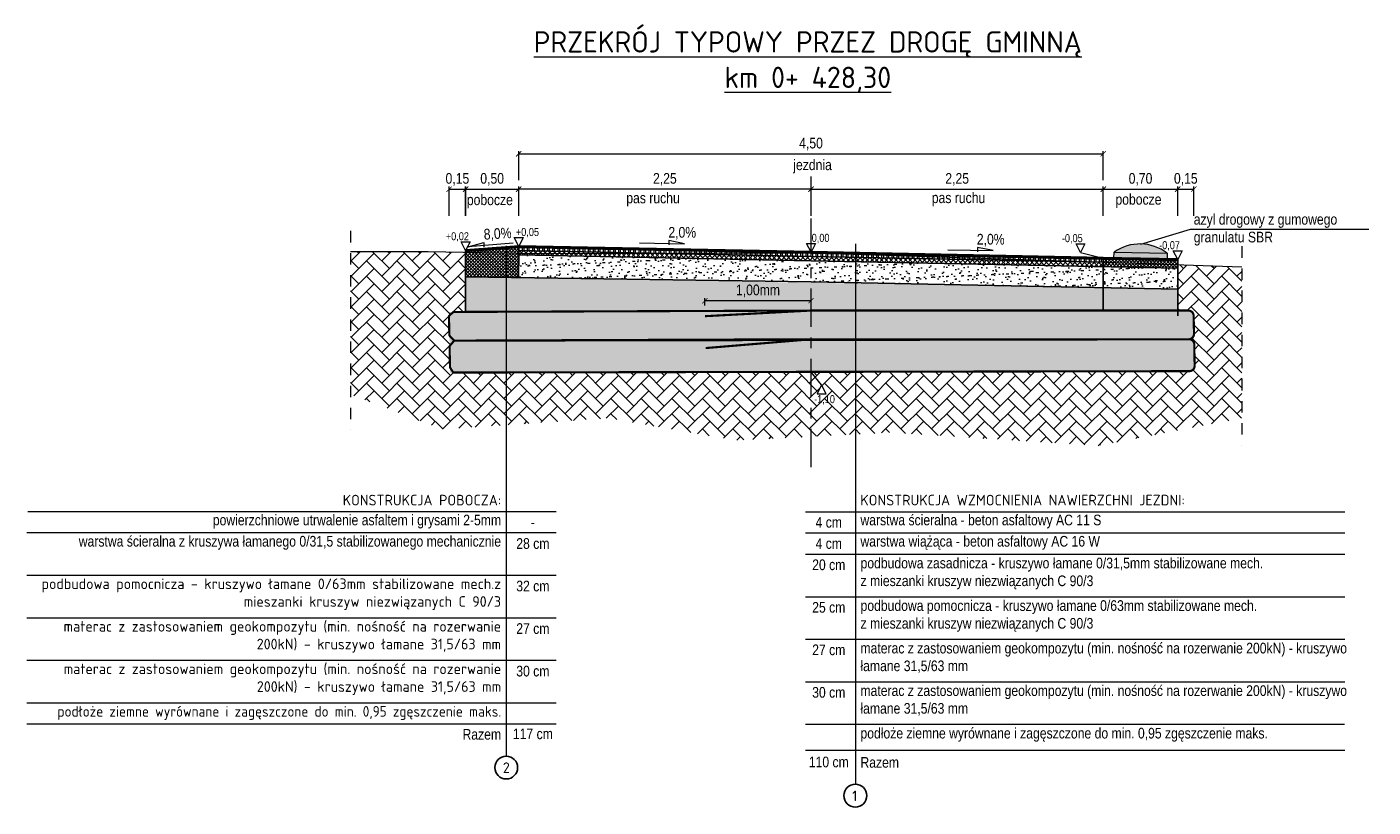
# Model space of a CAD drawing. Extents: x -12 to 1660, y -1442 to 174.
# Tile 1 of 4: x 837 to 850, y -752 to -745. Entities that reach past the tile are written whole.
import ezdxf
from ezdxf.lldxf.tags import DXFTag

# ---------------------------------------------------------------- set-up
doc = ezdxf.new("R2010")
doc.units = 0
doc.header["$LTSCALE"] = 0.3
doc.linetypes.add('ACAD_ISO02W100', pattern=[15, 12, -3])
doc.linetypes.add('ACAD_ISO10W100', pattern=[18, 12, -3, 0, -3])
doc.layers.get('0').update_dxf_attribs({"lineweight": 9})
for name, color, linetype, lineweight in [('0 P opisy', 7, 'Continuous', 20), ('D_hatch', 8, 'Continuous', 9), ('D_szczegół', 1, 'Continuous', 20), ('istn. teren', 252, 'Continuous', 18), ('PP_teren', 252, 'Continuous', 15), ('proj. cięka', 1, 'Continuous', 25), ('proj.gruba', 1, 'Continuous', 50), ('WYMIARY', 7, 'Continuous', 9)]:
    doc.layers.add(name, color=color, linetype=linetype, lineweight=lineweight)
doc.layers.add('MX SZCZEGÓŁY WYMIAROWANIW', color=7, linetype='Continuous')
doc.styles.add('TECHNICZNY', font='txt')
tags = doc.linetypes.add('DASHED', pattern=[0.75, 0.5, -0.25]).pattern_tags.tags
tags[6:7] = [DXFTag(74, 4), DXFTag(75, 0), DXFTag(340, '0'), DXFTag(46, 1.0), DXFTag(50, 0.0), DXFTag(44, 0.0), DXFTag(45, 0.0)]
tags[4:5] = [DXFTag(74, 4), DXFTag(75, 0), DXFTag(340, '0'), DXFTag(46, 1.0), DXFTag(50, 0.0), DXFTag(44, 0.0), DXFTag(45, 0.0)]
doc.dimstyles.new('ISO-25', dxfattribs={"dimscale": 0.05, "dimtxt": 2, "dimasz": 1, "dimexe": 0.5, "dimexo": 2, "dimtad": 1, "dimzin": 1, "dimtxsty": 'TECHNICZNY', "dimblk": 'ARCHTICK', "dimcen": 2.5, "dimclrd": 256, "dimclre": 256, "dimadec": 0, "dimazin": 0, "dimtfac": 1, "dimtmove": 0, "dimatfit": 3, "dimfxl": 5, "dimfxlon": 1, "dimlwd": -1, "dimlwe": -1, "dimarcsym": 0})
doc.dimstyles.new('Wysokości', dxfattribs={"dimscale": 0.05, "dimtxt": 1.5, "dimasz": 1, "dimexe": 0.5, "dimexo": 6, "dimgap": 0, "dimtad": 1, "dimtih": 1, "dimtoh": 1, "dimzin": 1, "dimtxsty": 'TECHNICZNY', "dimblk": 'OBLIQUE', "dimcen": 2.5, "dimse1": 1, "dimse2": 1, "dimsd1": 1, "dimsd2": 1, "dimadec": 0, "dimazin": 0, "dimtfac": 1, "dimtmove": 0, "dimatfit": 3, "dimldrblk": 'NONE', "dimfxl": 0.5, "dimarcsym": 0})
doc.dimstyles.new('Wysokości (- minus)', dxfattribs={"dimscale": 0.05, "dimtxt": 1.5, "dimasz": 1, "dimexe": 0.5, "dimexo": 6, "dimgap": 0.25, "dimtad": 1, "dimtih": 1, "dimtoh": 1, "dimzin": 1, "dimtxsty": 'TECHNICZNY', "dimblk": 'OBLIQUE', "dimcen": 2.5, "dimse1": 1, "dimse2": 1, "dimsd1": 1, "dimsd2": 1, "dimadec": 0, "dimazin": 0, "dimtfac": 1, "dimtmove": 2, "dimatfit": 3, "dimldrblk": 'NONE', "dimfxl": 0.5, "dimarcsym": 0})
pattern_1 = [(90, (11.907282, -26.549207), (-0.047625, 0), []), (90, (11.923157, -26.53333), (-0.047625, 0), [])]
pattern_2 = [(82.5, (-118.67069, -7.83511), (-0.07147627, 0.066950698), [0, -0.077216, 0, -0.08636, 0, -0.08255]), (52.5, (-118.67069, -7.83511), (-0.037802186, 0.16494657), [0, -0.041656, 0, -0.069596, 0, -0.02667]), (12.5, (-118.714875, -7.8793), (0.111659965, 0.1120664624), [0, -0.0254, 0, -0.09144, 0, -0.11938]), (2.5, (-118.71487, -7.8793), (0.076456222, 0.139510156), [0, -0.0127, 0, -0.059944, 0, -0.06858])]

# ---------------------------------------------------------------- blocks, each defined once
blk = doc.blocks.new('_ArchTick')
at = {"color": 0, "linetype": 'ByBlock', "const_width": 0.15}
blk.add_lwpolyline([(-0.5, -0.5), (0.5, 0.5)], dxfattribs=at)
blk = doc.blocks.new('*D515')
at = {"layer": 'Defpoints', "color": 0}
for p in [(841.689, -746.306), (841.689, -746.954), (844.439, -746.904)]:
    blk.add_point(p, dxfattribs=at)
at = {"layer": 'WYMIARY'}
for p, q in [((841.689, -746.556), (841.689, -746.281)), ((844.439, -746.306), (841.689, -746.306)), ((844.439, -746.556), (844.439, -746.281))]:
    blk.add_line(p, q, dxfattribs=at)
at = {"layer": 'WYMIARY', "xscale": 0.05, "yscale": 0.05, "zscale": 0.05, "rotation": 180}
blk.add_blockref('_ArchTick', (841.689, -746.306), dxfattribs=at)
at = {"layer": 'WYMIARY', "xscale": 0.05, "yscale": 0.05, "zscale": 0.05}
blk.add_blockref('_ArchTick', (844.439, -746.306), dxfattribs=at)
at = {"layer": 'WYMIARY', "color": 0, "insert": (843.064, -746.214), "char_height": 0.1, "attachment_point": 5, "style": 'TECHNICZNY'}
blk.add_mtext('2,25', dxfattribs=at)
blk = doc.blocks.new('*D516')
at = {"layer": 'Defpoints', "color": 0}
for p in [(844.439, -746.816), (844.439, -746.899), (844.439, -746.899)]:
    blk.add_point(p, dxfattribs=at)
at = {"layer": 'WYMIARY', "color": 0, "insert": (844.529, -746.771), "char_height": 0.075, "attachment_point": 5, "style": 'TECHNICZNY'}
blk.add_mtext('0,00', dxfattribs=at)
blk = doc.blocks.new('_None')
blk = doc.blocks.new('_Oblique')
at = {"color": 0, "lineweight": -2}
blk.add_line((-0.5, -0.5), (0.5, 0.5), dxfattribs=at)
blk = doc.blocks.new('*D517')
at = {"layer": 'Defpoints', "color": 0}
for p in [(847.189, -746.306), (844.439, -746.904), (847.189, -746.954)]:
    blk.add_point(p, dxfattribs=at)
at = {"layer": 'WYMIARY'}
for p, q in [((844.439, -746.556), (844.439, -746.281)), ((844.439, -746.306), (847.189, -746.306)), ((847.189, -746.556), (847.189, -746.281))]:
    blk.add_line(p, q, dxfattribs=at)
at = {"layer": 'WYMIARY', "xscale": 0.05, "yscale": 0.05, "zscale": 0.05}
for p, rotation in [((844.439, -746.306), 180.000172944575), ((847.189, -746.306), 0.0001729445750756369)]:
    blk.add_blockref('_ArchTick', p, dxfattribs=dict(at, rotation=rotation))
at = {"layer": 'WYMIARY', "color": 0, "insert": (845.814, -746.214), "char_height": 0.1, "attachment_point": 5, "rotation": 0.0002, "style": 'TECHNICZNY'}
blk.add_mtext('2,25', dxfattribs=at)
blk = doc.blocks.new('*D518')
at = {"layer": 'Defpoints', "color": 0}
for p in [(847.189, -745.973), (841.689, -746.954), (847.189, -746.954)]:
    blk.add_point(p, dxfattribs=at)
at = {"layer": 'WYMIARY'}
for p, q in [((841.689, -746.223), (841.689, -745.948)), ((847.189, -746.223), (847.189, -745.948)), ((841.689, -745.973), (847.189, -745.973))]:
    blk.add_line(p, q, dxfattribs=at)
at = {"layer": 'WYMIARY', "xscale": 0.05, "yscale": 0.05, "zscale": 0.05, "rotation": 180}
blk.add_blockref('_ArchTick', (841.689, -745.973), dxfattribs=at)
at = {"layer": 'WYMIARY', "xscale": 0.05, "yscale": 0.05, "zscale": 0.05}
blk.add_blockref('_ArchTick', (847.189, -745.973), dxfattribs=at)
at = {"layer": 'WYMIARY', "color": 0, "insert": (844.439, -745.882), "char_height": 0.1, "attachment_point": 5, "style": 'TECHNICZNY'}
blk.add_mtext('4,50', dxfattribs=at)
blk = doc.blocks.new('*U22')
at = {"layer": 'WYMIARY', "linetype": 'Continuous'}
for p, q in [((-0.213, 0.045), (-0.065, 0.075)), ((0.213, 0.053), (-0.213, 0.045)), ((-0.065, 0.075), (-0.065, 0.034))]:
    blk.add_line(p, q, dxfattribs=at)
at = {"linetype": 'Continuous', "style": 'TECHNICZNY'}
blk.add_attdef('2,0%', (-0.06, 0.103), '', height=0.1, rotation=359.9998, dxfattribs=at)
blk = doc.blocks.new('*D519')
at = {"layer": 'Defpoints', "color": 0}
for p in [(846.975, -746.843), (846.975, -746.903), (847.086, -746.903)]:
    blk.add_point(p, dxfattribs=at)
at = {"layer": 'WYMIARY', "color": 0, "insert": (846.897, -746.774), "char_height": 0.075, "attachment_point": 5, "style": 'TECHNICZNY'}
blk.add_mtext('-0,05', dxfattribs=at)
blk = doc.blocks.new('*D520')
at = {"layer": 'Defpoints', "color": 0}
for p in [(844.439, -747.746), (844.439, -748.027), (844.446, -748.027)]:
    blk.add_point(p, dxfattribs=at)
at = {"color": 0, "insert": (844.566, -748.288), "char_height": 0.075, "attachment_point": 5, "style": 'TECHNICZNY'}
blk.add_mtext('-1,10', dxfattribs=at)
blk = doc.blocks.new('*D521')
at = {"layer": 'Defpoints', "color": 0}
for p in [(847.889, -746.306), (847.189, -746.92), (847.889, -747.188)]:
    blk.add_point(p, dxfattribs=at)
at = {"layer": 'WYMIARY'}
for p, q in [((847.189, -746.556), (847.189, -746.281)), ((847.189, -746.306), (847.889, -746.306)), ((847.889, -746.556), (847.889, -746.281))]:
    blk.add_line(p, q, dxfattribs=at)
at = {"layer": 'WYMIARY', "xscale": 0.05, "yscale": 0.05, "zscale": 0.05}
for p, rotation in [((847.189, -746.306), 180.0001729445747), ((847.889, -746.306), 0.0001729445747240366)]:
    blk.add_blockref('_ArchTick', p, dxfattribs=dict(at, rotation=rotation))
at = {"layer": 'WYMIARY', "color": 0, "insert": (847.539, -746.214), "char_height": 0.1, "attachment_point": 5, "rotation": 0.0002, "style": 'TECHNICZNY'}
blk.add_mtext('0,70', dxfattribs=at)
blk = doc.blocks.new('*D522')
at = {"layer": 'Defpoints', "color": 0}
for p in [(841.689, -746.306), (841.189, -747.035), (841.689, -747.206)]:
    blk.add_point(p, dxfattribs=at)
at = {"layer": 'WYMIARY'}
for p, q in [((841.189, -746.556), (841.189, -746.281)), ((841.189, -746.306), (841.689, -746.306)), ((841.689, -746.556), (841.689, -746.281))]:
    blk.add_line(p, q, dxfattribs=at)
at = {"layer": 'WYMIARY', "xscale": 0.05, "yscale": 0.05, "zscale": 0.05, "rotation": 180}
blk.add_blockref('_ArchTick', (841.189, -746.306), dxfattribs=at)
at = {"layer": 'WYMIARY', "xscale": 0.05, "yscale": 0.05, "zscale": 0.05}
blk.add_blockref('_ArchTick', (841.689, -746.306), dxfattribs=at)
at = {"layer": 'WYMIARY', "color": 0, "insert": (841.439, -746.214), "char_height": 0.1, "attachment_point": 5, "style": 'TECHNICZNY'}
blk.add_mtext('0,50', dxfattribs=at)
blk = doc.blocks.new('*D523')
at = {"layer": 'Defpoints', "color": 0}
for p in [(841.689, -746.784), (841.689, -746.844), (841.801, -746.844)]:
    blk.add_point(p, dxfattribs=at)
at = {"layer": 'WYMIARY', "color": 0, "insert": (841.771, -746.716), "char_height": 0.075, "attachment_point": 5, "style": 'TECHNICZNY'}
blk.add_mtext('+0,05', dxfattribs=at)
blk = doc.blocks.new('*D524')
at = {"layer": 'Defpoints', "color": 0}
for p in [(844.689, -746.769), (841.189, -746.884), (841.301, -746.884)]:
    blk.add_point(p, dxfattribs=at)
at = {"layer": 'WYMIARY', "color": 0, "insert": (841.112, -746.756), "char_height": 0.075, "attachment_point": 5, "style": 'TECHNICZNY'}
blk.add_mtext('+0,02', dxfattribs=at)
blk = doc.blocks.new('*D525')
at = {"layer": 'Defpoints', "color": 0}
for p in [(843.989, -746.89), (847.889, -746.968), (848.001, -746.968)]:
    blk.add_point(p, dxfattribs=at)
at = {"layer": 'WYMIARY', "color": 0, "insert": (847.812, -746.84), "char_height": 0.075, "attachment_point": 5, "style": 'TECHNICZNY'}
blk.add_mtext('-0,07', dxfattribs=at)
blk = doc.blocks.new('*U485')
at = {"layer": 'WYMIARY', "linetype": 'Continuous'}
for p, q in [((-0.215, 0.032), (-0.069, 0.071)), ((0.209, 0.066), (-0.215, 0.032)), ((-0.069, 0.071), (-0.067, 0.03))]:
    blk.add_line(p, q, dxfattribs=at)
at = {"linetype": 'Continuous', "style": 'TECHNICZNY'}
blk.add_attdef('2,0%', (-0.066, 0.099), '', height=0.1, rotation=3.4279, dxfattribs=at)
blk = doc.blocks.new('SBR')
at = {"true_color": 0x991b1e}
h = blk.add_hatch(color=244, dxfattribs=at)
h.dxf.hatch_style = 1
h.paths.add_polyline_path([(850.239, -746.788), (850.739, -746.788, 0.330425)])
h = blk.add_hatch(color=244, dxfattribs=at)
h.dxf.hatch_style = 1
h.paths.add_polyline_path([(850.739, -746.788), (850.239, -746.788), (850.239, -746.844), (850.739, -746.844)])
for p, q in [((850.239, -746.844), (850.239, -746.788)), ((850.239, -746.788), (850.739, -746.788)), ((850.739, -746.788), (850.739, -746.844)), ((850.239, -746.844), (850.739, -746.844))]:
    blk.add_line(p, q)
blk.add_arc((850.489, -747.125), 0.42, 53.4303, 126.5697)
blk = doc.blocks.new('*D527')
at = {"layer": 'Defpoints', "color": 0}
for p in [(841.19, -746.306), (841.19, -747.206), (841.034, -747.556)]:
    blk.add_point(p, dxfattribs=at)
at = {"layer": 'WYMIARY'}
for p, q in [((841.034, -746.556), (841.034, -746.281)), ((841.034, -746.306), (841.19, -746.306)), ((841.19, -746.556), (841.19, -746.281))]:
    blk.add_line(p, q, dxfattribs=at)
at = {"layer": 'WYMIARY', "xscale": 0.05, "yscale": 0.05, "zscale": 0.05, "rotation": 180}
blk.add_blockref('_ArchTick', (841.034, -746.306), dxfattribs=at)
at = {"layer": 'WYMIARY', "xscale": 0.05, "yscale": 0.05, "zscale": 0.05}
blk.add_blockref('_ArchTick', (841.19, -746.306), dxfattribs=at)
at = {"layer": 'WYMIARY', "color": 0, "insert": (841.112, -746.214), "char_height": 0.1, "attachment_point": 5, "style": 'TECHNICZNY'}
blk.add_mtext('0,15', dxfattribs=at)
blk = doc.blocks.new('*D528')
at = {"layer": 'Defpoints', "color": 0}
for p in [(848.041, -746.306), (847.889, -746.907), (848.041, -747.582)]:
    blk.add_point(p, dxfattribs=at)
at = {"layer": 'WYMIARY'}
for p, q in [((847.889, -746.556), (847.889, -746.281)), ((847.889, -746.306), (848.041, -746.306)), ((848.041, -746.556), (848.041, -746.281))]:
    blk.add_line(p, q, dxfattribs=at)
at = {"layer": 'WYMIARY', "xscale": 0.05, "yscale": 0.05, "zscale": 0.05}
for p, rotation in [((847.889, -746.306), 180.0001729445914), ((848.041, -746.306), 0.0001729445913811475)]:
    blk.add_blockref('_ArchTick', p, dxfattribs=dict(at, rotation=rotation))
at = {"layer": 'WYMIARY', "color": 0, "insert": (847.965, -746.214), "char_height": 0.1, "attachment_point": 5, "rotation": 0.0002, "style": 'TECHNICZNY'}
blk.add_mtext('0,15', dxfattribs=at)
blk = doc.blocks.new('*D529')
at = {"layer": 'Defpoints', "color": 0}
for p in [(843.441, -747.355), (843.441, -747.501), (844.439, -747.532)]:
    blk.add_point(p, dxfattribs=at)
at = {"layer": 'WYMIARY'}
for p, q in [((843.441, -747.401), (843.441, -747.33)), ((844.439, -747.432), (844.439, -747.33)), ((844.439, -747.355), (843.441, -747.355))]:
    blk.add_line(p, q, dxfattribs=at)
at = {"layer": 'WYMIARY', "xscale": 0.05, "yscale": 0.05, "zscale": 0.05, "rotation": 180}
blk.add_blockref('_ArchTick', (843.441, -747.355), dxfattribs=at)
at = {"layer": 'WYMIARY', "xscale": 0.05, "yscale": 0.05, "zscale": 0.05}
blk.add_blockref('_ArchTick', (844.439, -747.355), dxfattribs=at)
at = {"layer": 'WYMIARY', "color": 0, "insert": (843.94, -747.263), "char_height": 0.1, "attachment_point": 5, "style": 'TECHNICZNY'}
blk.add_mtext('1,00mm', dxfattribs=at)

msp = doc.modelspace()

# ---------------------------------------------------------------- hatches: boundary and pattern name
at = {"layer": 'D_hatch'}
h = msp.add_hatch(dxfattribs=at)
h.set_pattern_fill('AR-HBONE', color=256, scale=0.001, style=0)
h.set_pattern_definition([(45, (840.11247, -755.02753), (0, 0.1436841), [0.3048, -0.1016]), (135, (840.18431, -754.95568), (1e-17, 0.1436841), [0.3048, -0.1016])])
h.paths.add_polyline_path([(843.871, -748.662), (843.871, -748.026), (844.439, -748.025), (844.439, -748.027), (844.539, -748.146), (844.497, -748.23), (844.539, -748.23), (844.581, -748.23), (844.539, -748.146), (844.439, -748.027), (844.439, -748.025), (848.003, -748.018, 0.385378), (848.048, -747.967), (848.045, -747.767, 0.393438), (847.997, -747.718, 0.385378), (848.042, -747.667), (848.039, -747.497, 0.409587), (847.989, -747.448), (847.889, -747.448), (847.889, -747.018), (848.492, -747.039), (848.492, -748.46), (847.141, -748.719), (845.194, -748.595)])
h.paths.add_polyline_path([(840.106, -748.238), (840.106, -746.895), (840.837, -746.895), (841.189, -746.901), (841.189, -747.035), (841.187, -747.46), (841.074, -747.461), (841.033, -747.499), (841.036, -747.682), (841.082, -747.731), (841.039, -747.782), (841.042, -747.982), (841.073, -748.031), (841.571, -748.03), (841.571, -748.524), (840.974, -748.565)])
h.paths.add_polyline_path([(841.571, -748.03), (841.571, -748.524), (842.533, -748.46), (843.728, -748.669), (843.871, -748.662), (843.871, -748.026)])
h.paths.add_polyline_path([(844.696, -748.352), (844.436, -748.352), (844.436, -748.224), (844.696, -748.224)], flags=9)
h = msp.add_hatch(dxfattribs=at)
h.set_pattern_fill('ANSI37', color=256, scale=0.007, style=0)
h.set_pattern_definition([(45, (11.907282, -26.439192), (-0.0157154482, 0.0157154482), []), (135, (11.907282, -26.439192), (-0.0157154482, -0.0157154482), [])])
h.paths.add_polyline_path([(841.189, -746.884), (841.189, -747.13), (841.532, -747.135), (841.688, -747.138), (841.689, -746.924), (841.689, -746.844)])
h = msp.add_hatch(dxfattribs=at)
h.set_pattern_fill('AR-SAND', color=256, scale=0.002, angle=45, style=0)
h.set_pattern_definition(pattern_2)
h.paths.add_polyline_path([(844.439, -746.979), (841.689, -746.924), (841.689, -746.924), (841.688, -746.995), (841.689, -747.001), (841.688, -747.133), (841.686, -747.138), (844.439, -747.179)])
h = msp.add_hatch(dxfattribs=at)
h.set_pattern_fill('ANSI32', color=256, scale=0.005, angle=45, style=0)
h.set_pattern_definition(pattern_1)
h.paths.add_polyline_path([(841.689, -746.844), (841.689, -746.884), (844.44, -746.939), (844.439, -746.899)])
h = msp.add_hatch(dxfattribs=at)
h.set_pattern_fill('ANSI37', color=256, scale=0.01, style=0)
h.set_pattern_definition([(45, (841.376895, -747.062742), (-0.02245064, 0.02245064), []), (135, (841.376895, -747.062742), (-0.02245064, -0.02245064), [])])
h.paths.add_polyline_path([(841.689, -746.884), (841.689, -746.924), (844.439, -746.979), (847.189, -747.034), (847.189, -746.994), (844.439, -746.939)])
h = msp.add_hatch(dxfattribs=at)
h.set_pattern_fill('ANSI32', color=256, scale=0.005, angle=45, style=0)
h.set_pattern_definition(pattern_1)
h.paths.add_polyline_path([(847.189, -746.994), (847.189, -746.954), (844.439, -746.899), (844.439, -746.939)])
h = msp.add_hatch(dxfattribs=at)
h.set_pattern_fill('ANSI37', color=256, scale=0.007, style=0)
h.set_pattern_definition([(45, (11.907282, -26.549207), (-0.0157154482, 0.0157154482), []), (135, (11.907282, -26.549207), (-0.0157154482, -0.0157154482), [])])
h.paths.add_polyline_path([(847.189, -747.034), (847.889, -747.048), (847.889, -746.968), (847.189, -746.954)])
h = msp.add_hatch(dxfattribs=at)
h.set_pattern_fill('AR-SAND', color=256, scale=0.002, angle=45, style=0)
h.set_pattern_definition(pattern_2)
h.paths.add_polyline_path([(844.439, -746.979), (847.889, -747.048), (847.889, -747.248), (844.438, -747.179)])
h = msp.add_hatch(dxfattribs=at)
h.set_pattern_fill('CROSS', color=256, scale=0.006, style=0)
h.paths.add_polyline_path([(847.189, -747.234), (841.538, -747.136), (841.189, -747.13), (841.187, -747.461), (847.189, -747.448), (847.889, -747.448), (847.889, -747.248)])
h = msp.add_hatch(dxfattribs=at)
h.set_pattern_fill('GRAVEL', color=256, scale=0.006, angle=1.1455, style=0)
h.set_pattern_definition([(229.1583266, (-14.668624, -16.895519), (-1.19153516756, -1.39570023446), [0.020503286, -2.029829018]), (186.1152801, (-14.6820327, -16.91103), (1.825387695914, 0.188931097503), [0.035184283, -3.483242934]), (133.6559862, (-14.717017, -16.914778), (1.557210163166, -1.645596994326), [0.024808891, -2.456083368]), (268.4192281, (-14.775679, -16.954059), (0.09143362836, 3.05043761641), [0.032040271, -3.171986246]), (293.9791933, (-14.776563, -16.986087), (-0.798409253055, 1.813200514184), [0.031418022, -3.110388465]), (358.4192281, (-14.7637945, -17.0147934), (-3.05043761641, 0.09143362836), [0.032040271, -3.171986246]), (38.8397796, (-14.7317665, -17.0156773), (-1.95033607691, -1.563303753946), [0.04237162, -4.194786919]), (73.4008675, (-14.698763, -16.989104), (0.99955728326, 3.37345747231), [0.040003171, -3.960315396]), (122.57510474, (-14.687335, -16.950768), (-1.258564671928, 1.95642966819), [0.03214878, -3.182732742]), (176.3818974, (-14.704644, -16.923677), (1.67911174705, -0.11885478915), [0.036702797, -1.798436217]), (223.5429769, (-14.741274, -16.9213605), (-1.794919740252, -1.712626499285), [0.047464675, -4.69900635]), (139.959614, (-14.624803, -16.952566), (-1.0848675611, 0.89288967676), [0.016200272, -1.60383395]), (172.6147735, (-14.637206, -16.942144), (1.986897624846, -0.26513073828), [0.030820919, -3.05127834]), (226.145539, (-14.66777, -16.93818), (0.003046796, -0.152369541), [0.02155256, -0.193973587]), (204.3441296, (-14.678802, -16.920111), (0.7557541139, 0.31997306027), [0.01160648, -1.149037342]), (292.9469486, (-14.689377, -16.924896), (-0.161509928, 0.45406182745), [0.016413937, -0.80428518]), (32.1092957, (-14.682977, -16.94001), (0.4510150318, 0.313879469), [0.02665918, -0.86197789]), (162.7105903, (-14.660396, -16.92584), (0.3077858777, -0.1462759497), [0.019277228, -0.462653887]), (17.5350795, (-14.777751, -16.926663), (1.514555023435, 0.487576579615), [0.02700528, -2.6735296]), (71.4917151, (-14.752001, -16.918526), (-0.57596341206, -1.688252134), [0.022655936, -2.24293294]), (294.3441296, (-14.661006, -16.895367), (-0.31997306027, 0.7557541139), [0.023212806, -1.137431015]), (344.7559988, (-14.651437, -16.9165155), (-1.532835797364, 0.42664066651), [0.02700528, -2.6735296]), (340.5894939, (-14.775862, -17.021132), (-0.7679412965, 0.28950510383), [0.026042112, -1.276064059]), (295.9206797, (-14.7513, -17.029787), (-0.79536245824, 1.66083097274), [0.021820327, -2.160215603]), (67.9469486, (-14.656435, -17.047706), (0.28950510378, 0.7679412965), [0.023212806, -1.137431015]), (18.4995638, (-14.6477195, -17.026191), (-1.96861685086, -0.64908650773), [0.025546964, -2.529142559]), (70.5894939, (-14.731096, -17.049199), (-0.28950510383, -0.7679412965), [0.013021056, -1.289085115]), (102.4554716, (-14.665577, -17.047888), (-0.1645567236, 0.6064313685), [0.007770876, -0.769319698]), (167.1092957, (-14.667253, -17.0403), (0.4601554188, -0.1432291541), [0.031418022, -0.596943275]), (187.1545451, (-14.6978796, -17.033291), (1.520648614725, 0.18283749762), [0.02911602, -2.882481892]), (304.8356067, (-14.682703, -16.953724), (-0.1584631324, 0.3016922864), [0.021979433, -0.527506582]), (354.3027657, (-14.670148, -16.9717646), (2.596375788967, -0.252943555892), [0.038373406, -3.798960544]), (62.090935, (-14.631964, -16.975574), (-0.58815059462, -1.07877396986), [0.015690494, -1.55336354]), (91.145539, (-14.62462, -16.96171), (-0.155416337, 0.149322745), [0.009144, -0.143256]), (121.4019763, (-14.701018, -17.028781), (0.63080573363, -1.05439960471), [0.021172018, -2.096036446]), (49.1583266, (-14.71205, -17.01071), (1.19153516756, 1.39570023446), [0.041006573, -2.009325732]), (1.145539, (-14.68523, -16.97969), (0.149322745, 0.155416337), [0.039624, -0.112776]), (326.4503856, (-14.645617, -16.978896), (1.545022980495, -1.03611882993), [0.024096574, -2.385559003]), (255.2001432, (-14.625534, -16.992213), (-0.14018235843, -0.6125249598), [0.022189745, -1.087299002]), (208.7915145, (-14.6312026, -17.0136664), (-2.86455332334, -1.581584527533), [0.036128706, -3.576747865]), (176.57161786, (-14.662865, -17.031067), (-1.98385082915, 0.11276119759), [0.038221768, -3.783950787])])
h.paths.add_polyline_path([(848.039, -747.448), (841.386, -747.461), (841.033, -747.461), (841.043, -748.031), (848.049, -748.018)])

# ---------------------------------------------------------------- linework, layer by layer
at = {"layer": '0 P opisy', "color": 0, "ltscale": 0.015}
for p, q in [((841.571, -746.838), (841.572, -751.64)), ((844.857, -746.819), (844.856, -751.904)), ((842.042, -749.34), (837.07, -749.34)), ((844.386, -749.34), (849.46, -749.34)), ((842.042, -749.54), (837.062, -749.54)), ((844.386, -749.54), (849.46, -749.54)), ((844.386, -749.74), (849.46, -749.74)), ((842.042, -749.94), (837.062, -749.94)), ((844.386, -750.14), (849.233, -750.14)), ((844.386, -750.14), (849.46, -750.14)), ((842.042, -750.34), (837.062, -750.34)), ((844.386, -750.54), (849.46, -750.54)), ((842.042, -750.74), (837.062, -750.74)), ((844.386, -750.94), (849.46, -750.94)), ((842.042, -751.14), (837.062, -751.14)), ((842.042, -751.337), (837.062, -751.337)), ((844.386, -751.34), (849.459, -751.34)), ((844.386, -751.583), (849.46, -751.583))]:
    msp.add_line(p, q, dxfattribs=at)
at = {"layer": 'D_szczegół', "color": 252}
msp.add_lwpolyline([(847.542, -746.822), (848.008, -746.683), (849.687, -746.683)], dxfattribs=at)
at = {"layer": 'istn. teren', "linetype": 'ACAD_ISO02W100', "ltscale": 0.03}
for p, q in [((840.106, -746.699), (840.106, -748.571)), ((848.492, -746.843), (848.492, -748.715))]:
    msp.add_line(p, q, dxfattribs=at)
at = {"layer": 'MX SZCZEGÓŁY WYMIAROWANIW'}
for centre in [(841.572, -751.747), (844.856, -752.011)]:
    msp.add_circle(centre, 0.107, dxfattribs=at)
at = {"layer": 'PP_teren'}
msp.add_lwpolyline([(848.492, -747.039), (847.038, -746.99), (844.439, -746.908), (841.839, -746.914), (840.837, -746.895), (840.106, -746.895)], dxfattribs=at)
at = {"layer": 'proj. cięka', "linetype": 'ACAD_ISO10W100', "lineweight": 13, "ltscale": 0.1}
msp.add_line((844.439, -748.922), (844.439, -746.186), dxfattribs=at)
at = {"layer": 'proj. cięka'}
for p, q in [((841.189, -746.884), (841.189, -747.035)), ((841.689, -746.924), (841.688, -747.138)), ((841.689, -746.844), (841.689, -746.924)), ((847.189, -746.954), (847.189, -747.448)), ((841.189, -747.035), (841.187, -747.458)), ((847.889, -746.968), (847.889, -747.498))]:
    msp.add_line(p, q, dxfattribs=at)
for points in [[(841.689, -746.924), (844.439, -746.979), (847.889, -747.048)], [(841.691, -746.884), (844.439, -746.939), (847.189, -746.994)], [(841.189, -747.13), (844.439, -747.179), (847.889, -747.248)]]:
    msp.add_lwpolyline(points, dxfattribs=at)
at = {"layer": 'proj.gruba'}
msp.add_line((841.189, -746.884), (841.689, -746.844), dxfattribs=at)
for points in [[(841.689, -746.844), (844.439, -746.899), (847.189, -746.954)], [(847.189, -746.954), (847.889, -746.968)]]:
    msp.add_lwpolyline(points, dxfattribs=at)
at = {"layer": 'proj.gruba', "linetype": 'DASHED', "const_width": 0.02}
for points in [[(844.437, -747.448), (841.074, -747.461), (841.033, -747.499), (841.036, -747.682), (841.082, -747.731), (847.997, -747.718, 0.385378), (848.042, -747.667), (848.039, -747.497, 0.409587), (847.989, -747.448), (844.437, -747.448), (843.441, -747.501)], [(844.443, -747.718), (841.082, -747.731), (841.039, -747.782), (841.042, -747.982), (841.073, -748.031), (848.003, -748.018, 0.385378), (848.048, -747.967), (848.045, -747.767, 0.408887), (847.995, -747.718), (844.443, -747.718), (843.447, -747.801)]]:
    msp.add_lwpolyline(points, format="xyb", dxfattribs=at)
at = {"layer": 'WYMIARY', "linetype": 'Continuous'}
for p, q in [((846.975, -746.903), (847.189, -746.954)), ((844.539, -748.146), (844.439, -748.027))]:
    msp.add_line(p, q, dxfattribs=at)
at = {"layer": 'WYMIARY'}
for points in [[(841.189, -746.884), (841.147, -746.801), (841.189, -746.801), (841.231, -746.801)], [(841.689, -746.844), (841.647, -746.761), (841.689, -746.761), (841.731, -746.761)], [(844.439, -746.899), (844.397, -746.816), (844.439, -746.816), (844.481, -746.816)], [(846.975, -746.903), (846.933, -746.819), (846.975, -746.819), (847.016, -746.819)], [(847.889, -746.968), (847.847, -746.885), (847.889, -746.885), (847.931, -746.885)], [(844.539, -748.146), (844.497, -748.23), (844.539, -748.23), (844.581, -748.23)]]:
    msp.add_lwpolyline(points, close=True, dxfattribs=at)

# ---------------------------------------------------------------- block references
at = {"rotation": 358.8544101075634}
msp.add_blockref('SBR', (12.152, 16.738), dxfattribs=at)
at = {"layer": 'WYMIARY', "linetype": 'Continuous'}
msp.add_blockref('*U485', (841.429, -746.88), dxfattribs=at).add_auto_attribs({'2,0%': '8,0%'})
ref = msp.add_blockref('*U22', (843.037, -746.864), dxfattribs=dict(at, xscale=-1, rotation=0.0001729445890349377))
ref.add_attrib('2,0%', '2,0%', (843.097, -746.762), dxfattribs={"layer": '0', "linetype": 'Continuous', "height": 0.1, "rotation": 0.0004, "style": 'TECHNICZNY'})
ref = msp.add_blockref('*U22', (845.939, -746.929), dxfattribs=dict(at, xscale=-1, rotation=0.0001729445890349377))
ref.add_attrib('2,0%', '2,0%', (845.999, -746.827), dxfattribs={"layer": '0', "linetype": 'Continuous', "height": 0.1, "rotation": 0.0004, "style": 'TECHNICZNY'})

# ---------------------------------------------------------------- texts
at = {"layer": '0 P opisy', "color": 0, "ltscale": 0.015, "char_height": 0.1, "style": 'TECHNICZNY'}
for s, insert, width, attachment_point, rotation in [('{\\fDINPro-Regular|b1|i0|c0|p50;KONSTRUKCJA POBOCZA: }', (841.524, -749.231), 4.80363, 6, 0), ('{\\fDINPro-Regular|b1|i0|c0|p50;KONSTRUKCJA WZMOCNIENIA NAWIERZCHNI JEZDNI: }', (844.903, -749.231), 4.80363, 4, 360), ('powierzchniowe utrwalenie asfaltem i grysami 2-5mm', (841.523, -749.368), 4.36065, 3, 0), ('warstwa ścieralna - beton asfaltowy AC 11 S', (844.904, -749.368), 4.36065, 1, 360), ('\\pxqc;-', (842.072, -749.44), 0.5, 6, 0), ('\\pxqc;4 cm', (844.356, -749.44), 0.5, 4, 360), ('warstwa ścieralna z kruszywa łamanego 0/31,5 stabilizowanego mechanicznie ', (841.523, -749.568), 4.36065, 3, 0), ('\\pxqc;28 cm', (842.072, -749.64), 0.5, 6, 0), ('\\pxqc;4 cm', (844.356, -749.64), 0.5, 4, 360), ('warstwa wiążąca - beton asfaltowy AC 16 W', (844.904, -749.568), 4.44802, 1, 360), ('podbudowa zasadnicza - kruszywo łamane 0/31,5mm stabilizowane mech.\\Pz mieszanki kruszyw niezwiązanych C 90/3', (844.905, -749.773), 4.8337, 1, 360), ('\\pxqc;20 cm', (844.356, -749.84), 0.5, 4, 360), ('{\\fDINPro-Regular|b0|i0|c0|p50;podbudowa pomocnicza - kruszywo łamane 0/63mm stabilizowane mech.z mieszanki kruszyw niezwiązanych C 90/3}', (841.523, -749.968), 4.36065, 3, 0), ('\\pxqc;32 cm', (842.072, -750.04), 0.5, 6, 0), ('\\pxqc;25 cm', (844.356, -750.24), 0.5, 4, 360), ('podbudowa pomocnicza - kruszywo łamane 0/63mm stabilizowane mech.\\Pz mieszanki kruszyw niezwiązanych C 90/3', (844.905, -750.173), 4.8337, 1, 360), ('{\\fDINPro-Regular|b0|i0|c0|p50;materac z zastosowaniem geokompozytu (min. nośność na rozerwanie 200kN) - kruszywo łamane 31,5/63 mm}', (841.523, -750.368), 4.36065, 3, 0), ('\\pxqc;27 cm', (842.072, -750.44), 0.5, 6, 0), ('\\pxqc;27 cm', (844.356, -750.64), 0.5, 4, 360), ('materac z zastosowaniem geokompozytu (min. nośność na rozerwanie 200kN) - kruszywo łamane 31,5/63 mm', (844.904, -750.573), 4.8337, 1, 360), ('{\\fDINPro-Regular|b0|i0|c0|p50;materac z zastosowaniem geokompozytu (min. nośność na rozerwanie 200kN) - kruszywo łamane 31,5/63 mm}', (841.524, -750.768), 4.36065, 3, 0), ('\\pxqc;30 cm', (842.072, -750.84), 0.5, 6, 0), ('\\pxqc;30 cm', (844.356, -751.04), 0.5, 4, 360), ('materac z zastosowaniem geokompozytu (min. nośność na rozerwanie 200kN) - kruszywo łamane 31,5/63 mm', (844.904, -750.973), 4.8337, 1, 360), ('{\\fDINPro-Regular|b0|i0|c0|p50;\\W0.95;podłoże ziemne wyrównane i zagęszczone do min. 0,95 zgęszczenie\\fDINPro-Regular|b0|i0|c238|p50; \\fDINPro-Regular|b0|i0|c0|p50;maks.}', (841.524, -751.168), 4.59478, 3, 0), ('Razem', (841.523, -751.384), 4.36065, 3, 0), ('\\pxqc;117 cm', (842.072, -751.43), 0.5, 6, 0), ('podłoże ziemne wyrównane i zagęszczone do min. 0,95 zgęszczenie maks.', (844.904, -751.373), 4.8337, 1, 360), ('\\pxqc;110 cm', (844.356, -751.695), 0.5, 4, 360), ('Razem', (844.904, -751.648), 4.36065, 1, 360), ('\\pxqc;{\\fDIN Pro Bold|b0|i0|c238|p34;2}', (841.487, -751.748), 0.17134, 4, 360), ('\\pxqc;{\\fDIN Pro Bold|b0|i0|c238|p34;1}', (844.765, -752.013), 0.17134, 4, 360)]:
    msp.add_mtext(s, dxfattribs=dict(at, insert=insert, width=width, attachment_point=attachment_point, rotation=rotation))
at = {"layer": 'D_szczegół', "color": 252, "insert": (848.04, -746.54), "char_height": 0.1, "width": 1.73355, "attachment_point": 1, "style": 'TECHNICZNY'}
msp.add_mtext('azyl drogowy z gumowego\\Pgranulatu SBR', dxfattribs=at)
at = {"layer": 'WYMIARY', "style": 'TECHNICZNY'}
for s, p in [('jezdnia', (844.272, -746.127)), ('pas ruchu', (842.701, -746.439)), ('pas ruchu', (845.575, -746.437))]:
    msp.add_text(s, height=0.1, dxfattribs=at).set_placement(p)
for s, insert, char_height, width, attachment_point in [('{\\fDIN Pro Bold|b0|i0|c238|p34;\\LPRZEKRÓJ TYPOWY PRZEZ DROGĘ GMINNĄ \\P\\fDINPro-Regular|b0|i0|c0|p50;km 0+ \\fDINPro-Regular|b0|i0|c238|p50;428,30}', (844.409, -745.111), 0.2, 9.10539, 5), ('pobocze', (841.201, -746.356), 0.1, 0.52989, 1), ('pobocze', (847.303, -746.352), 0.1, 0.52989, 1)]:
    msp.add_mtext(s, dxfattribs=dict(at, insert=insert, char_height=char_height, width=width, attachment_point=attachment_point))

# ---------------------------------------------------------------- dimensions: what is measured, and where the dimension line sits
at = {"ltscale": 0.004}
dim = msp.add_linear_dim(base=(844.446, -748.027), p1=(844.439, -747.746), p2=(844.439, -748.027), angle=90, text='-1,10', dimstyle='Wysokości (- minus)', override={"dimpost": '-<>', "dimtxsty": 'TECHNICZNY'}, dxfattribs=at)
dim.commit()
dim.dimension.update_dxf_attribs({"geometry": '*D520', "text_midpoint": (844.566, -748.288), "dimtype": 160})
at = {"layer": 'WYMIARY'}
dim = msp.add_linear_dim(base=(847.189, -745.973), p1=(841.689, -746.954), p2=(847.189, -746.954), text='4,50', dimstyle='ISO-25', override={"dimtxsty": 'TECHNICZNY', "dimblk": 'ArchTick', "dimtmove": 1}, dxfattribs=at)
dim.commit()
dim.dimension.update_dxf_attribs({"geometry": '*D518', "text_midpoint": (844.439, -745.882)})
for base, p1, p2, angle, picture, middle in [((841.19, -746.306), (841.034, -747.556), (841.19, -747.206), 180, '*D527', (841.112, -746.306)), ((848.041, -746.306), (847.889, -746.907), (848.041, -747.582), 0.0002, '*D528', (847.965, -746.306))]:
    dim = msp.add_linear_dim(base=base, p1=p1, p2=p2, angle=angle, text='0,15', dimstyle='ISO-25', override={"dimtxsty": 'TECHNICZNY', "dimblk": 'ArchTick', "dimtmove": 1}, dxfattribs=at)
    dim.commit()
    dim.dimension.update_dxf_attribs({"geometry": picture, "text_midpoint": middle, "dimtype": 160})
for base, p1, p2, angle, text, picture, middle in [((841.689, -746.306), (841.189, -747.035), (841.689, -747.206), 180, '0,50', '*D522', (841.439, -746.214)), ((841.689, -746.306), (844.439, -746.904), (841.689, -746.954), 180, '2,25', '*D515', (843.064, -746.214)), ((847.189, -746.306), (844.439, -746.904), (847.189, -746.954), 0.0002, '2,25', '*D517', (845.814, -746.214)), ((847.889, -746.306), (847.189, -746.92), (847.889, -747.188), 0.0002, '0,70', '*D521', (847.539, -746.214)), ((843.441, -747.355), (844.439, -747.532), (843.441, -747.501), 180, '1,00mm', '*D529', (843.94, -747.263))]:
    dim = msp.add_linear_dim(base=base, p1=p1, p2=p2, angle=angle, text=text, dimstyle='ISO-25', override={"dimtxsty": 'TECHNICZNY', "dimblk": 'ArchTick', "dimtmove": 1}, dxfattribs=at)
    dim.commit()
    dim.dimension.update_dxf_attribs({"geometry": picture, "text_midpoint": middle})
at = {"layer": 'WYMIARY', "linetype": 'Continuous'}
for base, p1, p2, text, picture, middle in [((841.301, -746.884), (844.689, -746.769), (841.189, -746.884), '+0,02', '*D524', (841.112, -746.756)), ((841.801, -746.844), (841.689, -746.784), (841.689, -746.844), '+0,05', '*D523', (841.771, -746.716)), ((848.001, -746.968), (843.989, -746.89), (847.889, -746.968), '-0,07', '*D525', (847.812, -746.84)), ((847.086, -746.903), (846.975, -746.843), (846.975, -746.903), '-0,05', '*D519', (846.897, -746.774))]:
    dim = msp.add_linear_dim(base=base, p1=p1, p2=p2, angle=90.0002, text=text, dimstyle='Wysokości (- minus)', override={"dimpost": '-<>', "dimtxsty": 'TECHNICZNY'}, dxfattribs=at)
    dim.commit()
    dim.dimension.update_dxf_attribs({"geometry": picture, "text_midpoint": middle, "dimtype": 160})
dim = msp.add_linear_dim(base=(844.439200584, -746.81628311), p1=(844.439200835, -746.899417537), p2=(844.439200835, -746.899417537), angle=0.000172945, dimstyle='Wysokości', dxfattribs=at)
dim.commit()
dim.dimension.update_dxf_attribs({"geometry": '*D516', "text_midpoint": (844.528684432, -746.81628311), "dimtype": 160})

doc.saveas('drawing.dxf')
